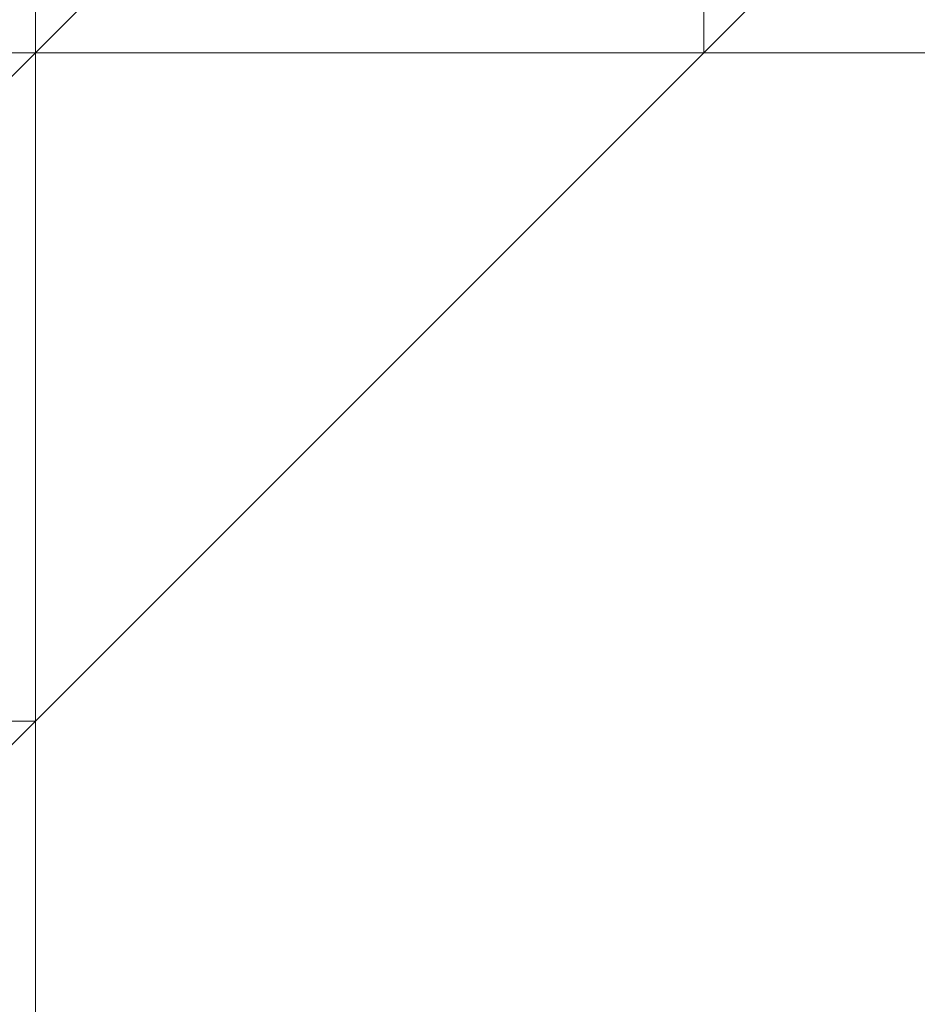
# Model space of a CAD drawing. Header units: inches. Extents: x -79624 to 52587, y -27526 to 10116.
# Tile 33 of 256: x 9789 to 9801, y -15377 to -15364. Entities that reach past the tile are written whole.
import ezdxf

# ---------------------------------------------------------------- set-up
doc = ezdxf.new("R2010")
doc.units = ezdxf.units.IN
doc.header["$MEASUREMENT"] = 0
doc.layers.add('- მექანიკური ნაწილი', color=7, linetype='Continuous', lineweight=18)
doc.layers.add('Dimensioning - General', color=7, linetype='Continuous')
doc.styles.add('GENERATED_STYLE_1', font='txt')
doc.dimstyles.new('GENERATED_STYLE__1', dxfattribs={"dimtxt": 100, "dimasz": 76, "dimexe": 0.18, "dimexo": 0.0625, "dimgap": 0, "dimtad": 0, "dimdec": 0, "dimlfac": 0.1, "dimzin": 0, "dimdsep": 46, "dimtxsty": 'GENERATED_STYLE_1', "dimblk": 'ARROWHEAD_5', "dimblk1": 'ARROWHEAD_5', "dimblk2": 'ARROWHEAD_5', "dimcen": 0.09, "dimse1": 1, "dimse2": 1, "dimclrd": 7, "dimclre": 7, "dimclrt": 7, "dimadec": 0, "dimazin": 0, "dimtfac": 1, "dimtdec": 4, "dimtmove": 0, "dimatfit": 3, "dimfxl": 1, "dimtolj": 1, "dimtzin": 0, "dimarcsym": 0})
doc.dimstyles.new('GENERATED_STYLE__2', dxfattribs={"dimtxt": 100, "dimasz": 76, "dimexe": 0.18, "dimexo": 0.0625, "dimgap": 0, "dimtad": 0, "dimtih": 1, "dimtoh": 1, "dimdec": 0, "dimlfac": 0.1, "dimzin": 0, "dimdsep": 46, "dimtxsty": 'GENERATED_STYLE_1', "dimblk": 'ARROWHEAD_5', "dimblk1": 'ARROWHEAD_5', "dimblk2": 'ARROWHEAD_5', "dimcen": 0.09, "dimse1": 1, "dimse2": 1, "dimclrd": 7, "dimclre": 7, "dimclrt": 7, "dimadec": 0, "dimazin": 0, "dimtfac": 1, "dimtdec": 4, "dimtmove": 0, "dimatfit": 3, "dimfxl": 1, "dimtolj": 1, "dimtzin": 0, "dimarcsym": 0})

# ---------------------------------------------------------------- blocks, each defined once
blk = doc.blocks.new('ARROWHEAD_5')
at = {"linetype": 'Continuous', "lineweight": 0}
blk.add_hatch(color=0, dxfattribs=at).paths.add_polyline_path([(-1, 0.2679), (0, 0), (-1, -0.2679)])
at = {"color": 0, "linetype": 'Continuous', "lineweight": 0}
blk.add_line((0, 0), (-1, 0), dxfattribs=at)
blk = doc.blocks.new('*D249')
at = {"layer": 'Defpoints', "color": 0, "linetype": 'Continuous', "transparency": 16777216}
for p in [(358.556, 209.203), (25258.556, 209.203), (1258.556, -26125.722)]:
    blk.add_point(p, dxfattribs=at)
at = {"layer": 'Dimensioning - General', "color": 7, "linetype": 'Continuous', "lineweight": -2, "transparency": 16777216}
for p, q in [((358.556, 133.203), (358.556, -12795.724)), ((358.556, -26049.722), (358.556, -13148.104))]:
    blk.add_line(p, q, dxfattribs=at)
at = {"layer": 'Dimensioning - General', "color": 7, "linetype": 'Continuous', "lineweight": -2, "transparency": 16777216, "xscale": 76.00000000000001, "yscale": 76.00000000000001, "zscale": 76.00000000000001}
for p, rotation in [((358.556, 209.203), 90), ((358.556, -26125.722), 270)]:
    blk.add_blockref('ARROWHEAD_5', p, dxfattribs=dict(at, rotation=rotation))
at = {"layer": 'Dimensioning - General', "color": 7, "linetype": 'Continuous', "lineweight": 13, "transparency": 16777216, "insert": (358.556, -12971.914), "char_height": 100, "attachment_point": 5, "rotation": 90, "style": 'GENERATED_STYLE_1'}
blk.add_mtext('\\A1;2633', dxfattribs=at)
blk = doc.blocks.new('*D264')
at = {"layer": 'Defpoints', "color": 0, "linetype": 'Continuous', "transparency": 16777216}
for p in [(7428.968, -14429.123), (51186.628, -26125.722), (51186.628, -26425.722)]:
    blk.add_point(p, dxfattribs=at)
at = {"layer": 'Dimensioning - General', "color": 7, "linetype": 'Continuous', "lineweight": -2, "transparency": 16777216}
for p, q in [((7504.968, -26425.722), (29120.843, -26425.722)), ((51110.628, -26425.722), (29468.462, -26425.722))]:
    blk.add_line(p, q, dxfattribs=at)
at = {"layer": 'Dimensioning - General', "color": 7, "linetype": 'Continuous', "lineweight": -2, "transparency": 16777216, "xscale": 76.00000000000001, "yscale": 76.00000000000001, "zscale": 76.00000000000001, "rotation": 180}
blk.add_blockref('ARROWHEAD_5', (7428.968, -26425.722), dxfattribs=at)
at = {"layer": 'Dimensioning - General', "color": 7, "linetype": 'Continuous', "lineweight": -2, "transparency": 16777216, "xscale": 76.00000000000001, "yscale": 76.00000000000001, "zscale": 76.00000000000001}
blk.add_blockref('ARROWHEAD_5', (51186.628, -26425.722), dxfattribs=at)
at = {"layer": 'Dimensioning - General', "color": 7, "linetype": 'Continuous', "lineweight": 13, "transparency": 16777216, "insert": (29294.653, -26425.722), "char_height": 100, "attachment_point": 5, "style": 'GENERATED_STYLE_1'}
blk.add_mtext('\\A1;4376', dxfattribs=at)
blk = doc.blocks.new('*D276')
at = {"layer": 'Defpoints', "color": 0, "linetype": 'Continuous', "transparency": 16777216}
for p in [(7428.968, -14429.123), (51786.628, -14429.123), (4328.728, -18360.584)]:
    blk.add_point(p, dxfattribs=at)
at = {"layer": 'Dimensioning - General', "color": 7, "linetype": 'Continuous', "lineweight": -2, "transparency": 16777216}
for p, q in [((51786.628, -14505.123), (51786.628, -16274.383)), ((51786.628, -18284.584), (51786.628, -16531.526))]:
    blk.add_line(p, q, dxfattribs=at)
at = {"layer": 'Dimensioning - General', "color": 7, "linetype": 'Continuous', "lineweight": -2, "transparency": 16777216, "xscale": 76.00000000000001, "yscale": 76.00000000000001, "zscale": 76.00000000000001}
for p, rotation in [((51786.628, -14429.123), 90), ((51786.628, -18360.584), 270)]:
    blk.add_blockref('ARROWHEAD_5', p, dxfattribs=dict(at, rotation=rotation))
at = {"layer": 'Dimensioning - General', "color": 7, "linetype": 'Continuous', "lineweight": 13, "transparency": 16777216, "insert": (51786.628, -16402.954), "char_height": 100, "attachment_point": 5, "rotation": 90, "style": 'GENERATED_STYLE_1'}
blk.add_mtext('\\A1;393', dxfattribs=at)

msp = doc.modelspace()

# ---------------------------------------------------------------- linework, layer by layer
at = {"layer": '- მექანიკური ნაწილი', "color": 7, "lineweight": 0}
msp.add_lwpolyline([(9788.84636, -15274.1942), (9788.84636, -15310.12231), (9788.84636, -15346.05043), (9788.84636, -15408.92462), (9788.84636, -15346.05043), (9779.86434, -15346.05043), (9779.86434, -15408.92462), (9636.15189, -15408.92462)], dxfattribs=at)
at = {"layer": '- მექანიკური ნაწილი', "lineweight": 0}
for points in [[(9788.84636, -15364.01448), (9779.86434, -15372.99651), (9788.84636, -15364.01448), (9797.82839, -15355.03245), (9806.81042, -15355.03245), (9815.79245, -15355.03245), (9824.77448, -15355.03245), (9833.7565, -15364.01448), (9842.73853, -15372.99651)], [(9806.81042, -15355.03245), (9797.82839, -15364.01448), (9797.82839, -15355.03245), (9788.84636, -15364.01448), (9797.82839, -15364.01448), (9788.84636, -15364.01448), (9797.82839, -15364.01448), (9797.82839, -15355.03245), (9788.84636, -15364.01448), (9797.82839, -15364.01448), (9788.84636, -15372.99651), (9788.84636, -15364.01448), (9788.84636, -15372.99651), (9779.86434, -15372.99651), (9788.84636, -15364.01448), (9797.82839, -15364.01448), (9806.81042, -15355.03245)], [(9797.82839, -15355.03245), (9788.84636, -15364.01448), (9797.82839, -15355.03245)], [(9797.82839, -15355.03245), (9788.84636, -15364.01448), (9797.82839, -15355.03245)], [(9788.84636, -15364.01448), (9797.82839, -15355.03245), (9788.84636, -15364.01448)], [(9788.84636, -15364.01448), (9797.82839, -15355.03245), (9788.84636, -15364.01448)], [(9788.84636, -15364.01448), (9797.82839, -15355.03245), (9788.84636, -15364.01448)], [(9788.84636, -15364.01448), (9797.82839, -15355.03245), (9788.84636, -15364.01448)], [(9788.84636, -15364.01448), (9797.82839, -15355.03245), (9788.84636, -15364.01448)], [(9788.84636, -15364.01448), (9797.82839, -15355.03245), (9788.84636, -15364.01448)], [(9788.84636, -15364.01448), (9797.82839, -15355.03245)], [(9797.82839, -15355.03245), (9788.84636, -15364.01448)], [(9788.84636, -15364.01448), (9797.82839, -15355.03245), (9788.84636, -15364.01448)], [(9788.84636, -15364.01448), (9797.82839, -15355.03245), (9788.84636, -15364.01448)], [(9788.84636, -15364.01448), (9797.82839, -15355.03245), (9788.84636, -15364.01448)], [(9788.84636, -15364.01448), (9797.82839, -15355.03245), (9788.84636, -15364.01448)], [(9788.84636, -15364.01448), (9797.82839, -15355.03245)], [(9797.82839, -15355.03245), (9788.84636, -15364.01448)], [(9788.84636, -15364.01448), (9797.82839, -15355.03245), (9788.84636, -15364.01448)], [(9788.84636, -15364.01448), (9797.82839, -15355.03245), (9788.84636, -15364.01448)], [(9797.82839, -15355.03245), (9788.84636, -15364.01448), (9797.82839, -15355.03245)], [(9797.82839, -15355.03245), (9788.84636, -15364.01448)], [(9797.82839, -15364.01448), (9806.81042, -15355.03245), (9797.82839, -15364.01448)], [(9797.82839, -15364.01448), (9806.81042, -15355.03245), (9797.82839, -15364.01448)], [(9797.82839, -15364.01448), (9806.81042, -15355.03245), (9797.82839, -15364.01448)], [(9797.82839, -15364.01448), (9806.81042, -15355.03245), (9797.82839, -15364.01448)], [(9797.82839, -15364.01448), (9806.81042, -15355.03245), (9797.82839, -15364.01448)], [(9797.82839, -15364.01448), (9806.81042, -15355.03245), (9797.82839, -15364.01448)], [(9797.82839, -15364.01448), (9806.81042, -15355.03245), (9797.82839, -15364.01448)], [(9797.82839, -15364.01448), (9806.81042, -15355.03245), (9797.82839, -15364.01448)], [(9797.82839, -15364.01448), (9806.81042, -15355.03245), (9797.82839, -15364.01448)], [(9797.82839, -15364.01448), (9806.81042, -15355.03245)], [(9806.81042, -15355.03245), (9797.82839, -15364.01448)], [(9797.82839, -15364.01448), (9806.81042, -15355.03245), (9797.82839, -15364.01448)], [(9797.82839, -15364.01448), (9806.81042, -15355.03245), (9797.82839, -15364.01448)], [(9797.82839, -15364.01448), (9806.81042, -15355.03245), (9797.82839, -15364.01448)], [(9797.82839, -15355.03245), (9797.82839, -15364.01448)], [(9797.82839, -15364.01448), (9797.82839, -15355.03245)], [(9806.81042, -15364.01448), (9797.82839, -15364.01448), (9806.81042, -15355.03245), (9797.82839, -15364.01448), (9806.81042, -15364.01448)], [(9797.82839, -15364.01448), (9806.81042, -15355.03245), (9797.82839, -15364.01448)], [(9797.82839, -15364.01448), (9806.81042, -15355.03245), (9797.82839, -15364.01448)], [(9797.82839, -15364.01448), (9806.81042, -15355.03245), (9797.82839, -15364.01448)], [(9797.82839, -15364.01448), (9806.81042, -15355.03245), (9797.82839, -15364.01448)], [(9797.82839, -15364.01448), (9806.81042, -15355.03245), (9797.82839, -15364.01448)], [(9797.82839, -15364.01448), (9806.81042, -15355.03245), (9797.82839, -15364.01448)], [(9797.82839, -15355.03245), (9797.82839, -15364.01448)], [(9797.82839, -15364.01448), (9797.82839, -15355.03245)], [(9770.88231, -15381.97854), (9779.86434, -15372.99651), (9788.84636, -15372.99651), (9779.86434, -15372.99651), (9788.84636, -15372.99651), (9779.86434, -15381.97854), (9779.86434, -15372.99651), (9779.86434, -15381.97854), (9779.86434, -15372.99651), (9779.86434, -15381.97854), (9779.86434, -15372.99651), (9788.84636, -15372.99651), (9779.86434, -15372.99651), (9779.86434, -15381.97854), (9788.84636, -15372.99651), (9779.86434, -15381.97854), (9779.86434, -15372.99651), (9788.84636, -15372.99651), (9779.86434, -15381.97854), (9779.86434, -15372.99651), (9779.86434, -15381.97854), (9788.84636, -15372.99651), (9797.82839, -15364.01448), (9806.81042, -15364.01448)], [(9779.86434, -15364.01448), (9788.84636, -15364.01448), (9779.86434, -15364.01448)], [(9788.84636, -15364.01448), (9779.86434, -15372.99651), (9788.84636, -15364.01448)], [(9779.86434, -15372.99651), (9788.84636, -15364.01448), (9779.86434, -15372.99651)], [(9779.86434, -15372.99651), (9788.84636, -15364.01448), (9779.86434, -15372.99651)], [(9779.86434, -15372.99651), (9788.84636, -15364.01448), (9779.86434, -15372.99651)], [(9779.86434, -15372.99651), (9788.84636, -15364.01448), (9779.86434, -15372.99651)], [(9779.86434, -15372.99651), (9788.84636, -15364.01448), (9779.86434, -15372.99651)], [(9779.86434, -15372.99651), (9788.84636, -15364.01448), (9779.86434, -15372.99651)], [(9779.86434, -15372.99651), (9788.84636, -15364.01448), (9779.86434, -15372.99651)], [(9779.86434, -15372.99651), (9788.84636, -15364.01448), (9779.86434, -15372.99651)], [(9779.86434, -15372.99651), (9788.84636, -15364.01448), (9779.86434, -15372.99651)], [(9779.86434, -15372.99651), (9788.84636, -15364.01448), (9779.86434, -15372.99651)], [(9779.86434, -15372.99651), (9788.84636, -15364.01448), (9779.86434, -15372.99651)], [(9779.86434, -15372.99651), (9788.84636, -15364.01448), (9779.86434, -15372.99651)], [(9779.86434, -15372.99651), (9788.84636, -15364.01448), (9779.86434, -15372.99651)], [(9779.86434, -15372.99651), (9788.84636, -15364.01448), (9779.86434, -15372.99651)], [(9788.84636, -15364.01448), (9779.86434, -15372.99651)], [(9779.86434, -15372.99651), (9788.84636, -15364.01448), (9779.86434, -15372.99651)], [(9779.86434, -15372.99651), (9788.84636, -15364.01448), (9779.86434, -15372.99651)], [(9779.86434, -15372.99651), (9788.84636, -15364.01448), (9779.86434, -15372.99651)], [(9779.86434, -15372.99651), (9788.84636, -15364.01448), (9779.86434, -15372.99651)], [(9779.86434, -15372.99651), (9788.84636, -15364.01448), (9779.86434, -15372.99651)], [(9779.86434, -15372.99651), (9788.84636, -15364.01448), (9779.86434, -15372.99651)], [(9779.86434, -15372.99651), (9788.84636, -15364.01448), (9779.86434, -15372.99651)], [(9779.86434, -15372.99651), (9788.84636, -15364.01448), (9779.86434, -15372.99651)], [(9779.86434, -15372.99651), (9788.84636, -15364.01448), (9779.86434, -15372.99651)], [(9779.86434, -15372.99651), (9788.84636, -15364.01448), (9779.86434, -15372.99651)], [(9788.84636, -15364.01448), (9779.86434, -15372.99651)], [(9779.86434, -15372.99651), (9788.84636, -15364.01448), (9779.86434, -15372.99651)], [(9779.86434, -15372.99651), (9788.84636, -15364.01448), (9779.86434, -15372.99651)], [(9779.86434, -15372.99651), (9788.84636, -15364.01448), (9779.86434, -15372.99651)], [(9779.86434, -15372.99651), (9788.84636, -15364.01448), (9779.86434, -15372.99651)], [(9779.86434, -15372.99651), (9788.84636, -15364.01448), (9779.86434, -15372.99651)], [(9779.86434, -15372.99651), (9788.84636, -15364.01448), (9779.86434, -15372.99651)], [(9788.84636, -15364.01448), (9779.86434, -15372.99651), (9788.84636, -15364.01448)], [(9788.84636, -15364.01448), (9788.84636, -15364.01448)], [(9788.84636, -15364.01448), (9788.84636, -15364.01448)], [(9788.84636, -15364.01448), (9797.82839, -15364.01448), (9788.84636, -15364.01448)], [(9797.82839, -15364.01448), (9788.84636, -15364.01448), (9797.82839, -15364.01448)], [(9788.84636, -15364.01448), (9797.82839, -15364.01448), (9788.84636, -15364.01448)], [(9788.84636, -15364.01448), (9797.82839, -15364.01448), (9788.84636, -15364.01448)], [(9788.84636, -15364.01448), (9797.82839, -15364.01448), (9788.84636, -15364.01448)], [(9788.84636, -15364.01448), (9797.82839, -15364.01448), (9788.84636, -15364.01448)], [(9788.84636, -15364.01448), (9797.82839, -15364.01448), (9788.84636, -15364.01448)], [(9788.84636, -15364.01448), (9797.82839, -15364.01448), (9788.84636, -15364.01448)], [(9788.84636, -15364.01448), (9797.82839, -15364.01448)], [(9788.84636, -15364.01448), (9788.84636, -15364.01448)], [(9797.82839, -15364.01448), (9788.84636, -15364.01448), (9797.82839, -15364.01448)], [(9788.84636, -15364.01448), (9797.82839, -15364.01448), (9788.84636, -15364.01448)], [(9788.84636, -15372.99651), (9797.82839, -15364.01448), (9788.84636, -15372.99651)], [(9788.84636, -15372.99651), (9797.82839, -15364.01448), (9788.84636, -15372.99651)], [(9788.84636, -15372.99651), (9797.82839, -15364.01448), (9788.84636, -15372.99651)], [(9788.84636, -15372.99651), (9797.82839, -15364.01448), (9788.84636, -15372.99651)], [(9788.84636, -15372.99651), (9797.82839, -15364.01448), (9788.84636, -15372.99651)], [(9788.84636, -15372.99651), (9797.82839, -15364.01448), (9788.84636, -15372.99651)], [(9788.84636, -15372.99651), (9797.82839, -15364.01448), (9788.84636, -15372.99651)], [(9788.84636, -15372.99651), (9797.82839, -15364.01448), (9788.84636, -15372.99651)], [(9788.84636, -15372.99651), (9797.82839, -15364.01448), (9788.84636, -15372.99651)], [(9788.84636, -15372.99651), (9797.82839, -15364.01448), (9788.84636, -15372.99651)], [(9788.84636, -15372.99651), (9797.82839, -15364.01448), (9788.84636, -15372.99651)], [(9788.84636, -15372.99651), (9797.82839, -15364.01448), (9788.84636, -15372.99651)], [(9788.84636, -15372.99651), (9797.82839, -15364.01448), (9788.84636, -15372.99651)], [(9788.84636, -15372.99651), (9797.82839, -15364.01448), (9788.84636, -15372.99651)], [(9788.84636, -15372.99651), (9797.82839, -15364.01448), (9788.84636, -15372.99651)], [(9788.84636, -15364.01448), (9788.84636, -15364.01448)], [(9788.84636, -15372.99651), (9788.84636, -15364.01448), (9788.84636, -15372.99651)], [(9788.84636, -15364.01448), (9788.84636, -15364.01448)], [(9788.84636, -15372.99651), (9788.84636, -15364.01448), (9788.84636, -15372.99651)], [(9788.84636, -15364.01448), (9788.84636, -15372.99651), (9788.84636, -15364.01448)], [(9788.84636, -15364.01448), (9788.84636, -15364.01448)], [(9788.84636, -15364.01448), (9788.84636, -15364.01448)], [(9788.84636, -15364.01448), (9788.84636, -15364.01448)], [(9788.84636, -15364.01448), (9788.84636, -15364.01448)], [(9788.84636, -15364.01448), (9788.84636, -15364.01448)], [(9788.84636, -15364.01448), (9788.84636, -15364.01448)], [(9788.84636, -15372.99651), (9788.84636, -15364.01448), (9788.84636, -15372.99651)], [(9788.84636, -15364.01448), (9788.84636, -15372.99651), (9788.84636, -15364.01448)], [(9788.84636, -15364.01448), (9788.84636, -15364.01448)], [(9788.84636, -15364.01448), (9788.84636, -15364.01448)], [(9788.84636, -15364.01448), (9788.84636, -15364.01448)], [(9788.84636, -15364.01448), (9788.84636, -15364.01448)], [(9788.84636, -15364.01448), (9788.84636, -15364.01448)], [(9788.84636, -15364.01448), (9788.84636, -15364.01448)], [(9797.82839, -15364.01448), (9788.84636, -15364.01448)], [(9788.84636, -15364.01448), (9797.82839, -15364.01448), (9788.84636, -15364.01448)], [(9797.82839, -15364.01448), (9788.84636, -15364.01448), (9797.82839, -15364.01448)], [(9797.82839, -15364.01448), (9788.84636, -15364.01448)], [(9797.82839, -15364.01448), (9788.84636, -15364.01448)], [(9788.84636, -15364.01448), (9797.82839, -15364.01448), (9788.84636, -15364.01448)], [(9788.84636, -15364.01448), (9797.82839, -15364.01448), (9788.84636, -15364.01448)], [(9788.84636, -15364.01448), (9797.82839, -15364.01448), (9788.84636, -15364.01448)], [(9788.84636, -15364.01448), (9797.82839, -15364.01448), (9788.84636, -15364.01448)], [(9788.84636, -15364.01448), (9797.82839, -15364.01448), (9788.84636, -15364.01448)], [(9788.84636, -15364.01448), (9797.82839, -15364.01448), (9788.84636, -15364.01448)], [(9788.84636, -15364.01448), (9788.84636, -15364.01448)], [(9797.82839, -15364.01448), (9788.84636, -15364.01448), (9797.82839, -15364.01448)], [(9788.84636, -15364.01448), (9797.82839, -15364.01448), (9788.84636, -15364.01448)], [(9788.84636, -15372.99651), (9797.82839, -15364.01448), (9788.84636, -15372.99651)], [(9788.84636, -15372.99651), (9797.82839, -15364.01448), (9788.84636, -15372.99651)], [(9788.84636, -15372.99651), (9797.82839, -15364.01448), (9788.84636, -15372.99651)], [(9788.84636, -15372.99651), (9797.82839, -15364.01448), (9788.84636, -15372.99651)], [(9788.84636, -15372.99651), (9797.82839, -15364.01448), (9788.84636, -15372.99651)], [(9788.84636, -15372.99651), (9797.82839, -15364.01448), (9788.84636, -15372.99651)], [(9788.84636, -15372.99651), (9797.82839, -15364.01448), (9788.84636, -15372.99651)], [(9788.84636, -15372.99651), (9797.82839, -15364.01448), (9788.84636, -15372.99651)], [(9788.84636, -15372.99651), (9797.82839, -15364.01448), (9788.84636, -15372.99651)], [(9788.84636, -15372.99651), (9797.82839, -15364.01448), (9788.84636, -15372.99651)], [(9788.84636, -15372.99651), (9797.82839, -15364.01448), (9788.84636, -15372.99651)], [(9788.84636, -15372.99651), (9797.82839, -15364.01448), (9788.84636, -15372.99651)], [(9788.84636, -15372.99651), (9797.82839, -15364.01448), (9788.84636, -15372.99651)], [(9788.84636, -15372.99651), (9797.82839, -15364.01448), (9788.84636, -15372.99651)], [(9788.84636, -15372.99651), (9797.82839, -15364.01448), (9788.84636, -15372.99651)], [(9797.82839, -15364.01448), (9788.84636, -15364.01448)], [(9788.84636, -15372.99651), (9797.82839, -15364.01448)], [(9788.84636, -15364.01448), (9788.84636, -15372.99651)], [(9788.84636, -15364.01448), (9788.84636, -15364.01448)], [(9788.84636, -15372.99651), (9788.84636, -15364.01448), (9788.84636, -15372.99651)], [(9788.84636, -15364.01448), (9788.84636, -15364.01448)], [(9788.84636, -15372.99651), (9788.84636, -15364.01448), (9788.84636, -15372.99651)], [(9788.84636, -15364.01448), (9788.84636, -15372.99651), (9788.84636, -15364.01448)], [(9788.84636, -15364.01448), (9788.84636, -15364.01448)], [(9788.84636, -15364.01448), (9788.84636, -15364.01448)], [(9788.84636, -15364.01448), (9788.84636, -15364.01448)], [(9788.84636, -15364.01448), (9788.84636, -15364.01448)], [(9788.84636, -15364.01448), (9788.84636, -15364.01448)], [(9788.84636, -15364.01448), (9788.84636, -15364.01448)], [(9788.84636, -15372.99651), (9788.84636, -15364.01448), (9788.84636, -15372.99651)], [(9788.84636, -15364.01448), (9788.84636, -15372.99651), (9788.84636, -15364.01448)], [(9788.84636, -15372.99651), (9788.84636, -15364.01448)], [(9788.84636, -15364.01448), (9788.84636, -15364.01448)], [(9788.84636, -15364.01448), (9788.84636, -15364.01448)], [(9788.84636, -15364.01448), (9788.84636, -15364.01448)], [(9788.84636, -15364.01448), (9788.84636, -15364.01448)], [(9788.84636, -15364.01448), (9788.84636, -15364.01448)], [(9788.84636, -15364.01448), (9788.84636, -15364.01448)], [(9788.84636, -15364.01448), (9797.82839, -15364.01448), (9788.84636, -15364.01448)], [(9797.82839, -15364.01448), (9788.84636, -15364.01448), (9797.82839, -15364.01448)], [(9797.82839, -15364.01448), (9788.84636, -15364.01448)], [(9788.84636, -15364.01448), (9797.82839, -15364.01448), (9788.84636, -15364.01448)], [(9788.84636, -15364.01448), (9797.82839, -15364.01448), (9788.84636, -15364.01448)], [(9788.84636, -15364.01448), (9797.82839, -15364.01448), (9788.84636, -15364.01448)], [(9788.84636, -15364.01448), (9797.82839, -15364.01448), (9788.84636, -15364.01448)], [(9788.84636, -15364.01448), (9797.82839, -15364.01448), (9788.84636, -15364.01448)], [(9788.84636, -15364.01448), (9797.82839, -15364.01448), (9788.84636, -15364.01448)], [(9788.84636, -15364.01448), (9797.82839, -15364.01448)], [(9788.84636, -15364.01448), (9788.84636, -15364.01448)], [(9797.82839, -15364.01448), (9788.84636, -15364.01448), (9797.82839, -15364.01448)], [(9788.84636, -15364.01448), (9797.82839, -15364.01448), (9788.84636, -15364.01448)], [(9788.84636, -15372.99651), (9797.82839, -15364.01448), (9788.84636, -15372.99651)], [(9788.84636, -15372.99651), (9797.82839, -15364.01448), (9788.84636, -15372.99651)], [(9788.84636, -15372.99651), (9797.82839, -15364.01448), (9788.84636, -15372.99651)], [(9788.84636, -15372.99651), (9797.82839, -15364.01448), (9788.84636, -15372.99651)], [(9788.84636, -15372.99651), (9797.82839, -15364.01448), (9788.84636, -15372.99651)], [(9788.84636, -15372.99651), (9797.82839, -15364.01448), (9788.84636, -15372.99651)], [(9788.84636, -15372.99651), (9797.82839, -15364.01448), (9788.84636, -15372.99651)], [(9788.84636, -15372.99651), (9797.82839, -15364.01448), (9788.84636, -15372.99651)], [(9788.84636, -15372.99651), (9797.82839, -15364.01448), (9788.84636, -15372.99651)], [(9788.84636, -15372.99651), (9797.82839, -15364.01448), (9788.84636, -15372.99651)], [(9788.84636, -15372.99651), (9797.82839, -15364.01448), (9788.84636, -15372.99651)], [(9788.84636, -15372.99651), (9797.82839, -15364.01448), (9788.84636, -15372.99651)], [(9788.84636, -15372.99651), (9797.82839, -15364.01448), (9788.84636, -15372.99651)], [(9788.84636, -15372.99651), (9797.82839, -15364.01448), (9788.84636, -15372.99651)], [(9788.84636, -15372.99651), (9797.82839, -15364.01448), (9788.84636, -15372.99651)], [(9797.82839, -15364.01448), (9788.84636, -15364.01448)], [(9788.84636, -15364.01448), (9788.84636, -15372.99651)], [(9788.84636, -15364.01448), (9788.84636, -15364.01448)], [(9788.84636, -15372.99651), (9788.84636, -15364.01448), (9788.84636, -15372.99651)], [(9788.84636, -15364.01448), (9788.84636, -15364.01448)], [(9788.84636, -15372.99651), (9788.84636, -15364.01448), (9788.84636, -15372.99651)], [(9788.84636, -15364.01448), (9788.84636, -15372.99651), (9788.84636, -15364.01448)], [(9788.84636, -15364.01448), (9788.84636, -15364.01448)], [(9788.84636, -15364.01448), (9788.84636, -15364.01448)], [(9788.84636, -15364.01448), (9788.84636, -15364.01448)], [(9788.84636, -15364.01448), (9788.84636, -15364.01448)], [(9788.84636, -15364.01448), (9788.84636, -15364.01448)], [(9788.84636, -15364.01448), (9788.84636, -15364.01448)], [(9788.84636, -15372.99651), (9788.84636, -15364.01448), (9788.84636, -15372.99651)], [(9788.84636, -15364.01448), (9788.84636, -15372.99651), (9788.84636, -15364.01448)], [(9788.84636, -15372.99651), (9788.84636, -15364.01448)], [(9788.84636, -15364.01448), (9788.84636, -15364.01448)], [(9788.84636, -15364.01448), (9788.84636, -15364.01448)], [(9788.84636, -15364.01448), (9788.84636, -15364.01448)], [(9788.84636, -15364.01448), (9788.84636, -15364.01448)], [(9788.84636, -15364.01448), (9788.84636, -15364.01448)], [(9788.84636, -15364.01448), (9788.84636, -15364.01448)], [(9788.84636, -15364.01448), (9788.84636, -15364.01448)], [(9788.84636, -15364.01448), (9788.84636, -15364.01448)], [(9788.84636, -15364.01448), (9788.84636, -15364.01448)], [(9797.82839, -15364.01448), (9806.81042, -15364.01448), (9797.82839, -15364.01448)], [(9797.82839, -15364.01448), (9806.81042, -15364.01448), (9797.82839, -15364.01448)], [(9797.82839, -15364.01448), (9806.81042, -15364.01448), (9797.82839, -15364.01448)], [(9797.82839, -15364.01448), (9806.81042, -15364.01448), (9797.82839, -15364.01448)], [(9797.82839, -15364.01448), (9806.81042, -15364.01448), (9797.82839, -15364.01448)], [(9797.82839, -15364.01448), (9806.81042, -15364.01448), (9797.82839, -15364.01448)], [(9797.82839, -15364.01448), (9806.81042, -15364.01448), (9797.82839, -15364.01448)], [(9797.82839, -15364.01448), (9806.81042, -15364.01448), (9797.82839, -15364.01448)], [(9797.82839, -15364.01448), (9806.81042, -15364.01448), (9797.82839, -15364.01448)], [(9797.82839, -15364.01448), (9806.81042, -15364.01448), (9797.82839, -15364.01448)], [(9797.82839, -15364.01448), (9806.81042, -15364.01448), (9797.82839, -15364.01448)], [(9797.82839, -15364.01448), (9806.81042, -15364.01448), (9797.82839, -15364.01448)], [(9797.82839, -15364.01448), (9806.81042, -15364.01448), (9797.82839, -15364.01448)], [(9797.82839, -15364.01448), (9806.81042, -15364.01448), (9797.82839, -15364.01448)], [(9797.82839, -15364.01448), (9806.81042, -15364.01448), (9797.82839, -15364.01448)], [(9797.82839, -15364.01448), (9806.81042, -15364.01448), (9797.82839, -15364.01448)], [(9797.82839, -15364.01448), (9806.81042, -15364.01448), (9797.82839, -15364.01448)], [(9797.82839, -15364.01448), (9806.81042, -15364.01448), (9797.82839, -15364.01448)], [(9797.82839, -15364.01448), (9806.81042, -15364.01448)], [(9797.82839, -15364.01448), (9797.82839, -15364.01448)], [(9797.82839, -15364.01448), (9797.82839, -15364.01448)], [(9797.82839, -15364.01448), (9797.82839, -15364.01448)], [(9797.82839, -15364.01448), (9797.82839, -15364.01448)], [(9797.82839, -15364.01448), (9797.82839, -15364.01448)], [(9797.82839, -15364.01448), (9797.82839, -15364.01448)], [(9797.82839, -15364.01448), (9797.82839, -15364.01448)], [(9797.82839, -15364.01448), (9797.82839, -15364.01448)], [(9797.82839, -15364.01448), (9797.82839, -15364.01448)], [(9797.82839, -15364.01448), (9797.82839, -15364.01448)], [(9797.82839, -15364.01448), (9797.82839, -15364.01448)], [(9797.82839, -15364.01448), (9797.82839, -15364.01448)], [(9797.82839, -15364.01448), (9797.82839, -15364.01448)], [(9797.82839, -15364.01448), (9797.82839, -15364.01448)], [(9797.82839, -15364.01448), (9797.82839, -15364.01448)], [(9797.82839, -15364.01448), (9797.82839, -15364.01448)], [(9797.82839, -15364.01448), (9797.82839, -15364.01448)], [(9797.82839, -15364.01448), (9797.82839, -15364.01448)], [(9797.82839, -15364.01448), (9797.82839, -15364.01448)], [(9797.82839, -15364.01448), (9797.82839, -15364.01448)], [(9797.82839, -15364.01448), (9797.82839, -15364.01448)], [(9797.82839, -15364.01448), (9797.82839, -15364.01448)], [(9797.82839, -15364.01448), (9797.82839, -15364.01448)], [(9797.82839, -15364.01448), (9797.82839, -15364.01448)], [(9797.82839, -15364.01448), (9797.82839, -15364.01448)], [(9806.81042, -15364.01448), (9797.82839, -15364.01448)], [(9797.82839, -15364.01448), (9806.81042, -15364.01448), (9797.82839, -15364.01448)], [(9797.82839, -15364.01448), (9806.81042, -15364.01448), (9797.82839, -15364.01448)], [(9797.82839, -15364.01448), (9806.81042, -15364.01448), (9797.82839, -15364.01448)], [(9797.82839, -15364.01448), (9806.81042, -15364.01448), (9797.82839, -15364.01448)], [(9797.82839, -15364.01448), (9806.81042, -15364.01448), (9797.82839, -15364.01448)], [(9797.82839, -15364.01448), (9806.81042, -15364.01448), (9797.82839, -15364.01448)], [(9797.82839, -15364.01448), (9806.81042, -15364.01448), (9797.82839, -15364.01448)], [(9797.82839, -15364.01448), (9806.81042, -15364.01448), (9797.82839, -15364.01448)], [(9797.82839, -15364.01448), (9806.81042, -15364.01448), (9797.82839, -15364.01448)], [(9797.82839, -15364.01448), (9806.81042, -15364.01448), (9797.82839, -15364.01448)], [(9797.82839, -15364.01448), (9806.81042, -15364.01448), (9797.82839, -15364.01448)], [(9797.82839, -15364.01448), (9806.81042, -15364.01448), (9797.82839, -15364.01448)], [(9797.82839, -15364.01448), (9806.81042, -15364.01448), (9797.82839, -15364.01448)], [(9797.82839, -15364.01448), (9806.81042, -15364.01448), (9797.82839, -15364.01448)], [(9797.82839, -15364.01448), (9806.81042, -15364.01448), (9797.82839, -15364.01448)], [(9797.82839, -15364.01448), (9806.81042, -15364.01448), (9797.82839, -15364.01448)], [(9797.82839, -15364.01448), (9806.81042, -15364.01448), (9797.82839, -15364.01448)], [(9797.82839, -15364.01448), (9806.81042, -15364.01448), (9797.82839, -15364.01448)], [(9797.82839, -15364.01448), (9797.82839, -15364.01448)], [(9797.82839, -15364.01448), (9797.82839, -15364.01448)], [(9797.82839, -15364.01448), (9797.82839, -15364.01448)], [(9797.82839, -15364.01448), (9797.82839, -15364.01448)], [(9797.82839, -15364.01448), (9797.82839, -15364.01448)], [(9797.82839, -15364.01448), (9797.82839, -15364.01448)], [(9797.82839, -15364.01448), (9797.82839, -15364.01448)], [(9797.82839, -15364.01448), (9797.82839, -15364.01448)], [(9797.82839, -15364.01448), (9797.82839, -15364.01448)], [(9797.82839, -15364.01448), (9797.82839, -15364.01448)], [(9797.82839, -15364.01448), (9797.82839, -15364.01448)], [(9797.82839, -15364.01448), (9797.82839, -15364.01448)], [(9797.82839, -15364.01448), (9797.82839, -15364.01448)], [(9797.82839, -15364.01448), (9797.82839, -15364.01448)], [(9797.82839, -15364.01448), (9797.82839, -15364.01448)], [(9797.82839, -15364.01448), (9797.82839, -15364.01448)], [(9797.82839, -15364.01448), (9797.82839, -15364.01448)], [(9797.82839, -15364.01448), (9797.82839, -15364.01448)], [(9797.82839, -15364.01448), (9797.82839, -15364.01448)], [(9797.82839, -15364.01448), (9797.82839, -15364.01448)], [(9797.82839, -15364.01448), (9797.82839, -15364.01448)], [(9797.82839, -15364.01448), (9797.82839, -15364.01448)], [(9797.82839, -15364.01448), (9797.82839, -15364.01448)], [(9797.82839, -15364.01448), (9797.82839, -15364.01448)], [(9797.82839, -15364.01448), (9797.82839, -15364.01448)], [(9806.81042, -15364.01448), (9797.82839, -15364.01448)], [(9797.82839, -15364.01448), (9806.81042, -15364.01448), (9797.82839, -15364.01448)], [(9797.82839, -15364.01448), (9806.81042, -15364.01448), (9797.82839, -15364.01448)], [(9797.82839, -15364.01448), (9806.81042, -15364.01448), (9797.82839, -15364.01448)], [(9797.82839, -15364.01448), (9806.81042, -15364.01448), (9797.82839, -15364.01448)], [(9797.82839, -15364.01448), (9806.81042, -15364.01448), (9797.82839, -15364.01448)], [(9797.82839, -15364.01448), (9806.81042, -15364.01448), (9797.82839, -15364.01448)], [(9797.82839, -15364.01448), (9806.81042, -15364.01448), (9797.82839, -15364.01448)], [(9797.82839, -15364.01448), (9806.81042, -15364.01448), (9797.82839, -15364.01448)], [(9797.82839, -15364.01448), (9806.81042, -15364.01448), (9797.82839, -15364.01448)], [(9797.82839, -15364.01448), (9806.81042, -15364.01448), (9797.82839, -15364.01448)], [(9797.82839, -15364.01448), (9806.81042, -15364.01448), (9797.82839, -15364.01448)], [(9797.82839, -15364.01448), (9806.81042, -15364.01448), (9797.82839, -15364.01448)], [(9797.82839, -15364.01448), (9806.81042, -15364.01448), (9797.82839, -15364.01448)], [(9797.82839, -15364.01448), (9806.81042, -15364.01448), (9797.82839, -15364.01448)], [(9797.82839, -15364.01448), (9806.81042, -15364.01448), (9797.82839, -15364.01448)], [(9797.82839, -15364.01448), (9806.81042, -15364.01448), (9797.82839, -15364.01448)], [(9797.82839, -15364.01448), (9806.81042, -15364.01448), (9797.82839, -15364.01448)], [(9797.82839, -15364.01448), (9806.81042, -15364.01448), (9797.82839, -15364.01448)], [(9797.82839, -15364.01448), (9797.82839, -15364.01448)], [(9797.82839, -15364.01448), (9797.82839, -15364.01448)], [(9797.82839, -15364.01448), (9797.82839, -15364.01448)], [(9797.82839, -15364.01448), (9797.82839, -15364.01448)], [(9797.82839, -15364.01448), (9797.82839, -15364.01448)], [(9797.82839, -15364.01448), (9797.82839, -15364.01448)], [(9797.82839, -15364.01448), (9797.82839, -15364.01448)], [(9797.82839, -15364.01448), (9797.82839, -15364.01448)], [(9797.82839, -15364.01448), (9797.82839, -15364.01448)], [(9797.82839, -15364.01448), (9797.82839, -15364.01448)], [(9797.82839, -15364.01448), (9797.82839, -15364.01448)], [(9797.82839, -15364.01448), (9797.82839, -15364.01448)], [(9797.82839, -15364.01448), (9797.82839, -15364.01448)], [(9797.82839, -15364.01448), (9797.82839, -15364.01448)], [(9797.82839, -15364.01448), (9797.82839, -15364.01448)], [(9797.82839, -15364.01448), (9797.82839, -15364.01448)], [(9797.82839, -15364.01448), (9797.82839, -15364.01448)], [(9797.82839, -15364.01448), (9797.82839, -15364.01448)], [(9797.82839, -15364.01448), (9797.82839, -15364.01448)], [(9797.82839, -15364.01448), (9797.82839, -15364.01448)], [(9797.82839, -15364.01448), (9797.82839, -15364.01448)], [(9797.82839, -15364.01448), (9797.82839, -15364.01448)], [(9797.82839, -15364.01448), (9797.82839, -15364.01448)], [(9797.82839, -15364.01448), (9797.82839, -15364.01448)], [(9797.82839, -15364.01448), (9797.82839, -15364.01448)], [(9788.84636, -15372.99651), (9779.86434, -15372.99651)], [(9788.84636, -15372.99651), (9779.86434, -15372.99651)], [(9779.86434, -15372.99651), (9788.84636, -15372.99651)], [(9779.86434, -15381.97854), (9788.84636, -15372.99651), (9779.86434, -15381.97854)], [(9779.86434, -15381.97854), (9788.84636, -15372.99651), (9779.86434, -15381.97854)], [(9779.86434, -15381.97854), (9788.84636, -15372.99651), (9779.86434, -15381.97854)], [(9779.86434, -15381.97854), (9788.84636, -15372.99651), (9779.86434, -15381.97854)], [(9779.86434, -15381.97854), (9788.84636, -15372.99651), (9779.86434, -15381.97854)], [(9779.86434, -15381.97854), (9788.84636, -15372.99651), (9779.86434, -15381.97854)], [(9779.86434, -15381.97854), (9788.84636, -15372.99651), (9779.86434, -15381.97854)], [(9779.86434, -15381.97854), (9788.84636, -15372.99651), (9779.86434, -15381.97854)], [(9779.86434, -15372.99651), (9788.84636, -15372.99651)], [(9779.86434, -15381.97854), (9788.84636, -15372.99651), (9779.86434, -15381.97854)], [(9779.86434, -15381.97854), (9788.84636, -15372.99651), (9779.86434, -15381.97854)], [(9779.86434, -15381.97854), (9788.84636, -15372.99651), (9779.86434, -15381.97854)], [(9779.86434, -15381.97854), (9788.84636, -15372.99651), (9779.86434, -15381.97854)], [(9779.86434, -15381.97854), (9788.84636, -15372.99651), (9779.86434, -15381.97854)], [(9779.86434, -15381.97854), (9788.84636, -15372.99651), (9779.86434, -15381.97854)], [(9779.86434, -15381.97854), (9788.84636, -15372.99651), (9779.86434, -15381.97854)], [(9779.86434, -15381.97854), (9788.84636, -15372.99651), (9779.86434, -15381.97854)], [(9788.84636, -15372.99651), (9779.86434, -15372.99651)], [(9788.84636, -15372.99651), (9779.86434, -15372.99651)], [(9779.86434, -15372.99651), (9788.84636, -15372.99651)], [(9779.86434, -15372.99651), (9788.84636, -15372.99651)], [(9788.84636, -15372.99651), (9779.86434, -15381.97854)], [(9779.86434, -15381.97854), (9788.84636, -15372.99651), (9779.86434, -15381.97854)], [(9779.86434, -15381.97854), (9788.84636, -15372.99651), (9779.86434, -15381.97854)], [(9779.86434, -15381.97854), (9788.84636, -15372.99651), (9779.86434, -15381.97854)], [(9779.86434, -15381.97854), (9788.84636, -15372.99651), (9779.86434, -15381.97854)], [(9779.86434, -15381.97854), (9788.84636, -15372.99651), (9779.86434, -15381.97854)], [(9779.86434, -15381.97854), (9788.84636, -15372.99651), (9779.86434, -15381.97854)], [(9779.86434, -15381.97854), (9788.84636, -15372.99651), (9779.86434, -15381.97854)], [(9779.86434, -15381.97854), (9788.84636, -15372.99651), (9779.86434, -15381.97854)], [(9788.84636, -15372.99651), (9788.84636, -15372.99651)], [(9788.84636, -15372.99651), (9788.84636, -15372.99651)], [(9788.84636, -15372.99651), (9788.84636, -15372.99651)], [(9788.84636, -15372.99651), (9788.84636, -15372.99651)], [(9788.84636, -15372.99651), (9788.84636, -15372.99651)], [(9788.84636, -15372.99651), (9788.84636, -15372.99651)], [(9788.84636, -15372.99651), (9788.84636, -15372.99651)], [(9788.84636, -15381.97854), (9788.84636, -15372.99651), (9788.84636, -15381.97854)], [(9788.84636, -15372.99651), (9788.84636, -15372.99651)], [(9788.84636, -15381.97854), (9788.84636, -15372.99651), (9788.84636, -15381.97854)], [(9788.84636, -15372.99651), (9788.84636, -15372.99651)], [(9788.84636, -15381.97854), (9788.84636, -15372.99651), (9788.84636, -15381.97854)], [(9788.84636, -15372.99651), (9788.84636, -15372.99651)], [(9788.84636, -15381.97854), (9788.84636, -15372.99651), (9788.84636, -15381.97854)], [(9788.84636, -15372.99651), (9788.84636, -15372.99651)], [(9788.84636, -15381.97854), (9788.84636, -15372.99651), (9788.84636, -15381.97854)], [(9788.84636, -15372.99651), (9788.84636, -15372.99651)], [(9788.84636, -15381.97854), (9788.84636, -15372.99651), (9788.84636, -15381.97854)], [(9788.84636, -15372.99651), (9788.84636, -15372.99651)], [(9788.84636, -15381.97854), (9788.84636, -15372.99651), (9788.84636, -15381.97854)], [(9788.84636, -15372.99651), (9788.84636, -15372.99651)], [(9788.84636, -15381.97854), (9788.84636, -15372.99651), (9788.84636, -15381.97854)], [(9788.84636, -15372.99651), (9788.84636, -15372.99651)], [(9788.84636, -15381.97854), (9788.84636, -15372.99651), (9788.84636, -15381.97854)], [(9788.84636, -15372.99651), (9788.84636, -15372.99651)], [(9788.84636, -15372.99651), (9788.84636, -15372.99651)], [(9788.84636, -15372.99651), (9788.84636, -15372.99651)], [(9788.84636, -15372.99651), (9788.84636, -15372.99651)], [(9788.84636, -15372.99651), (9788.84636, -15372.99651)], [(9788.84636, -15372.99651), (9788.84636, -15372.99651)], [(9788.84636, -15372.99651), (9788.84636, -15372.99651)], [(9788.84636, -15372.99651), (9788.84636, -15372.99651)], [(9788.84636, -15372.99651), (9788.84636, -15372.99651)], [(9788.84636, -15372.99651), (9788.84636, -15372.99651)], [(9788.84636, -15372.99651), (9788.84636, -15372.99651)], [(9788.84636, -15372.99651), (9788.84636, -15372.99651)], [(9788.84636, -15381.97854), (9788.84636, -15372.99651), (9788.84636, -15381.97854)], [(9788.84636, -15372.99651), (9788.84636, -15372.99651)], [(9788.84636, -15381.97854), (9788.84636, -15372.99651), (9788.84636, -15381.97854)], [(9788.84636, -15372.99651), (9788.84636, -15372.99651)], [(9788.84636, -15381.97854), (9788.84636, -15372.99651), (9788.84636, -15381.97854)], [(9788.84636, -15372.99651), (9788.84636, -15372.99651)], [(9788.84636, -15381.97854), (9788.84636, -15372.99651), (9788.84636, -15381.97854)], [(9788.84636, -15372.99651), (9788.84636, -15372.99651)], [(9788.84636, -15381.97854), (9788.84636, -15372.99651), (9788.84636, -15381.97854)], [(9788.84636, -15372.99651), (9788.84636, -15372.99651)], [(9788.84636, -15381.97854), (9788.84636, -15372.99651), (9788.84636, -15381.97854)], [(9788.84636, -15372.99651), (9788.84636, -15372.99651)], [(9788.84636, -15381.97854), (9788.84636, -15372.99651), (9788.84636, -15381.97854)], [(9788.84636, -15372.99651), (9788.84636, -15372.99651)], [(9788.84636, -15381.97854), (9788.84636, -15372.99651), (9788.84636, -15381.97854)], [(9788.84636, -15372.99651), (9788.84636, -15372.99651)], [(9788.84636, -15381.97854), (9788.84636, -15372.99651), (9788.84636, -15381.97854)], [(9788.84636, -15372.99651), (9788.84636, -15372.99651)], [(9788.84636, -15372.99651), (9788.84636, -15372.99651)], [(9788.84636, -15372.99651), (9788.84636, -15372.99651)], [(9788.84636, -15372.99651), (9788.84636, -15372.99651)], [(9788.84636, -15372.99651), (9788.84636, -15372.99651)], [(9788.84636, -15372.99651), (9788.84636, -15372.99651)], [(9788.84636, -15372.99651), (9788.84636, -15372.99651)], [(9788.84636, -15372.99651), (9788.84636, -15372.99651)], [(9788.84636, -15372.99651), (9788.84636, -15372.99651)], [(9788.84636, -15372.99651), (9788.84636, -15372.99651)], [(9788.84636, -15372.99651), (9788.84636, -15372.99651)], [(9788.84636, -15372.99651), (9788.84636, -15372.99651)], [(9788.84636, -15381.97854), (9788.84636, -15372.99651), (9788.84636, -15381.97854)], [(9788.84636, -15372.99651), (9788.84636, -15372.99651)], [(9788.84636, -15381.97854), (9788.84636, -15372.99651), (9788.84636, -15381.97854)], [(9788.84636, -15372.99651), (9788.84636, -15372.99651)], [(9788.84636, -15381.97854), (9788.84636, -15372.99651), (9788.84636, -15381.97854)], [(9788.84636, -15372.99651), (9788.84636, -15372.99651)], [(9788.84636, -15381.97854), (9788.84636, -15372.99651), (9788.84636, -15381.97854)], [(9788.84636, -15372.99651), (9788.84636, -15372.99651)], [(9788.84636, -15381.97854), (9788.84636, -15372.99651), (9788.84636, -15381.97854)], [(9788.84636, -15372.99651), (9788.84636, -15372.99651)], [(9788.84636, -15381.97854), (9788.84636, -15372.99651), (9788.84636, -15381.97854)], [(9788.84636, -15372.99651), (9788.84636, -15372.99651)], [(9788.84636, -15381.97854), (9788.84636, -15372.99651), (9788.84636, -15381.97854)], [(9788.84636, -15372.99651), (9788.84636, -15372.99651)], [(9788.84636, -15381.97854), (9788.84636, -15372.99651), (9788.84636, -15381.97854)], [(9788.84636, -15372.99651), (9788.84636, -15372.99651)], [(9788.84636, -15381.97854), (9788.84636, -15372.99651), (9788.84636, -15381.97854)], [(9788.84636, -15372.99651), (9788.84636, -15372.99651)], [(9788.84636, -15372.99651), (9788.84636, -15372.99651)], [(9788.84636, -15372.99651), (9788.84636, -15372.99651)], [(9788.84636, -15372.99651), (9788.84636, -15372.99651)], [(9788.84636, -15372.99651), (9788.84636, -15372.99651)]]:
    msp.add_lwpolyline(points, dxfattribs=at)
for points in [[(9797.82839, -15364.01448), (9797.82839, -15355.03245), (9806.81042, -15355.03245)], [(9797.82839, -15355.03245), (9797.82839, -15364.01448), (9806.81042, -15355.03245)], [(9797.82839, -15364.01448), (9797.82839, -15355.03245), (9806.81042, -15355.03245)], [(9797.82839, -15355.03245), (9797.82839, -15364.01448), (9806.81042, -15355.03245)], [(9797.82839, -15364.01448), (9797.82839, -15355.03245), (9806.81042, -15355.03245)], [(9797.82839, -15355.03245), (9797.82839, -15364.01448), (9806.81042, -15355.03245)], [(9779.86434, -15364.01448), (9779.86434, -15372.99651), (9788.84636, -15364.01448)], [(9788.84636, -15372.99651), (9779.86434, -15372.99651), (9788.84636, -15364.01448)], [(9788.84636, -15372.99651), (9779.86434, -15372.99651), (9788.84636, -15364.01448)], [(9788.84636, -15372.99651), (9779.86434, -15372.99651), (9788.84636, -15364.01448)], [(9788.84636, -15372.99651), (9788.84636, -15364.01448), (9797.82839, -15364.01448)], [(9788.84636, -15372.99651), (9788.84636, -15364.01448), (9797.82839, -15364.01448)], [(9788.84636, -15364.01448), (9797.82839, -15364.01448)], [(9788.84636, -15372.99651), (9788.84636, -15364.01448), (9797.82839, -15364.01448)], [(9788.84636, -15381.97854), (9779.86434, -15381.97854), (9788.84636, -15372.99651)], [(9779.86434, -15381.97854), (9788.84636, -15381.97854), (9788.84636, -15372.99651)], [(9788.84636, -15381.97854), (9779.86434, -15381.97854), (9788.84636, -15372.99651)], [(9779.86434, -15381.97854), (9788.84636, -15381.97854), (9788.84636, -15372.99651)], [(9788.84636, -15381.97854), (9779.86434, -15381.97854), (9788.84636, -15372.99651)], [(9779.86434, -15381.97854), (9788.84636, -15381.97854), (9788.84636, -15372.99651)]]:
    msp.add_lwpolyline(points, close=True, dxfattribs=at)

# ---------------------------------------------------------------- dimensions: what is measured, and where the dimension line sits
at = {"layer": 'Dimensioning - General', "color": 7, "linetype": 'Continuous', "lineweight": 13}
for base, p1, p2, picture, middle in [((358.55594, 209.20337), (1258.55593, -26125.72241), (25258.55593, 209.20337), '*D249', (358.55594, -12971.91402)), ((51786.62821, -14429.12325), (4328.72843, -18360.58402), (7428.96845, -14429.12325), '*D276', (51786.62821, -16402.95414))]:
    dim = msp.add_linear_dim(base=base, p1=p1, p2=p2, angle=90, dimstyle='GENERATED_STYLE__1', dxfattribs=at)
    dim.commit()
    dim.dimension.update_dxf_attribs({"geometry": picture, "text_midpoint": middle, "dimtype": 160, "text_rotation": 90})
dim = msp.add_linear_dim(base=(51186.62821, -26425.72242), p1=(7428.96845, -14429.12325), p2=(51186.62821, -26125.72241), dimstyle='GENERATED_STYLE__2', dxfattribs=at)
dim.commit()
dim.dimension.update_dxf_attribs({"geometry": '*D264', "text_midpoint": (29294.65282, -26425.72242), "dimtype": 160})

doc.saveas('drawing.dxf')
